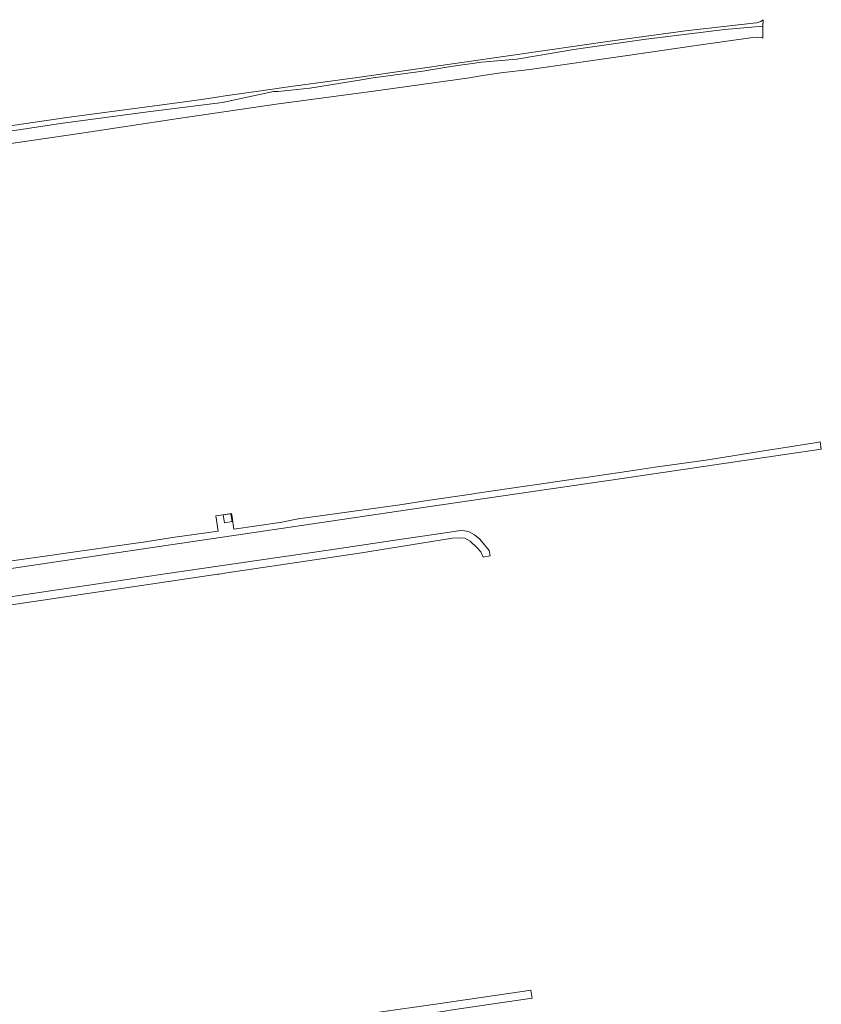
# Model space of a CAD drawing. Header units: metres. Extents: x 102746 to 103541, y 468531 to 469408.
# Tile 87 of 87: x 103338 to 103541, y 469035 to 469285. Entities that reach past the tile are written whole.
import ezdxf

# ---------------------------------------------------------------- set-up
doc = ezdxf.new("R2010")
doc.units = ezdxf.units.M
doc.layers.add('B-RO-OG-BGT-G', color=253, linetype='Continuous', lineweight=13)

msp = doc.modelspace()

# ---------------------------------------------------------------- linework, layer by layer
at = {"layer": 'B-RO-OG-BGT-G', "color": 252, "flags": 128}
for points in [[(103323.087, 469254.45), (103348.721, 469258.402), (103370.858, 469261.285), (103389.748, 469263.666), (103402.7, 469266.461), (103403.818, 469266.492), (103411.838, 469267.352), (103424.962, 469269.423), (103427.278, 469269.878), (103440.466, 469271.617), (103447.593, 469272.786), (103455.38, 469273.869), (103464.269, 469274.691), (103478.717, 469277.069), (103497.025, 469279.719), (103516.955, 469282.213), (103526.648, 469283.056), (103526.716, 469284.657), (103526.085, 469284.169), (103525.107, 469283.901), (103524.169, 469283.794), (103507.033, 469281.848), (103488.422, 469279.275), (103462.667, 469275.571), (103423.979, 469269.982), (103407.017, 469267.711), (103399.453, 469266.675), (103390.404, 469265.341), (103388.271, 469265.027), (103386.683, 469264.801), (103383.83, 469264.395), (103380.779, 469263.96), (103350.324, 469259.928), (103310.69, 469254.058)], [(103330.316, 469252.46), (103353.509, 469255.862), (103378.009, 469259.515), (103403.895, 469263.372), (103427.402, 469266.459), (103452.311, 469269.955), (103455.205, 469270.409), (103460.205, 469271.194), (103467.626, 469272.055), (103492.362, 469275.613), (103510.292, 469278.247), (103524.109, 469280.112), (103525.322, 469280.269), (103526.22, 469280.174), (103526.612, 469279.959), (103526.634, 469281.72), (103526.648, 469283.056), (103516.955, 469282.213), (103497.025, 469279.719), (103478.717, 469277.069), (103464.269, 469274.691), (103455.38, 469273.869), (103447.593, 469272.786), (103440.466, 469271.617), (103427.278, 469269.878), (103424.962, 469269.423), (103411.838, 469267.352), (103403.818, 469266.492), (103402.7, 469266.461), (103389.748, 469263.666), (103370.858, 469261.285), (103348.721, 469258.402), (103323.087, 469254.45)], [(103325.447, 469144.076), (103371.434, 469150.941), (103397.782, 469154.797), (103441.174, 469161.257), (103468.361, 469165.193), (103490.941, 469168.453), (103532.161, 469174.604), (103541.422, 469175.908), (103541.126, 469177.733), (103539.81, 469177.483), (103531.728, 469176.251), (103528.427, 469175.71), (103512.141, 469173.148), (103499.292, 469171.349), (103492.71, 469170.374), (103481.174, 469168.687), (103480.38, 469168.571), (103468.897, 469166.891), (103467.558, 469166.695), (103453.657, 469164.662), (103452.803, 469164.537), (103441.092, 469162.824), (103434.696, 469161.839), (103408.986, 469158.265), (103408.942, 469158.259), (103404.392, 469157.384), (103404.278, 469157.362), (103392.619, 469155.624), (103392.375, 469157.466), (103392.172, 469158.81), (103392.003, 469159.645), (103389.813, 469159.267), (103388.097, 469159.053), (103388.675, 469155.17), (103377.087, 469153.508), (103370.271, 469152.492), (103361.22, 469151.188), (103360.21, 469151.043), (103348.269, 469149.323), (103347.175, 469149.165), (103335.766, 469147.522)], [(103327.098, 469135.189), (103388.57, 469144.24), (103388.943, 469144.298), (103390.82, 469144.587), (103390.877, 469144.596), (103424.437, 469149.594), (103448.008, 469153.352), (103450.058, 469153.449), (103451.169, 469153.342), (103452.493, 469152.618), (103454.177, 469151.031), (103455.143, 469149.896), (103455.766, 469148.602), (103457.531, 469148.908), (103457.333, 469150.264), (103454.92, 469153.087), (103453.578, 469154.208), (103452.193, 469155.022), (103451.074, 469155.25), (103450.018, 469155.284), (103447.332, 469154.881), (103432.863, 469152.781), (103417.686, 469150.5), (103398.473, 469147.743), (103375.824, 469144.399), (103341.616, 469139.33), (103323.507, 469136.681)]]:
    msp.add_lwpolyline(points, dxfattribs=at)
for points in [[(103389.942, 469159.261), (103391.873, 469159.571), (103392.19, 469157.597), (103390.258, 469157.287)], [(103351.485, 469021.942), (103331.464, 469019.015), (103295.631, 469013.693), (103293.293, 469013.378), (103293.495, 469011.303), (103368.85, 469022.347), (103370.796, 469022.633), (103402.841, 469027.329), (103404.032, 469027.504), (103405.98, 469027.788), (103407.249, 469027.974), (103446.036, 469033.645), (103448.027, 469033.936), (103468.16, 469036.879), (103467.861, 469038.956), (103466.232, 469038.718), (103443.67, 469035.419), (103429.414, 469033.335), (103394.011, 469028.159), (103377.772, 469025.785)]]:
    msp.add_lwpolyline(points, close=True, dxfattribs=at)

doc.saveas('drawing.dxf')
